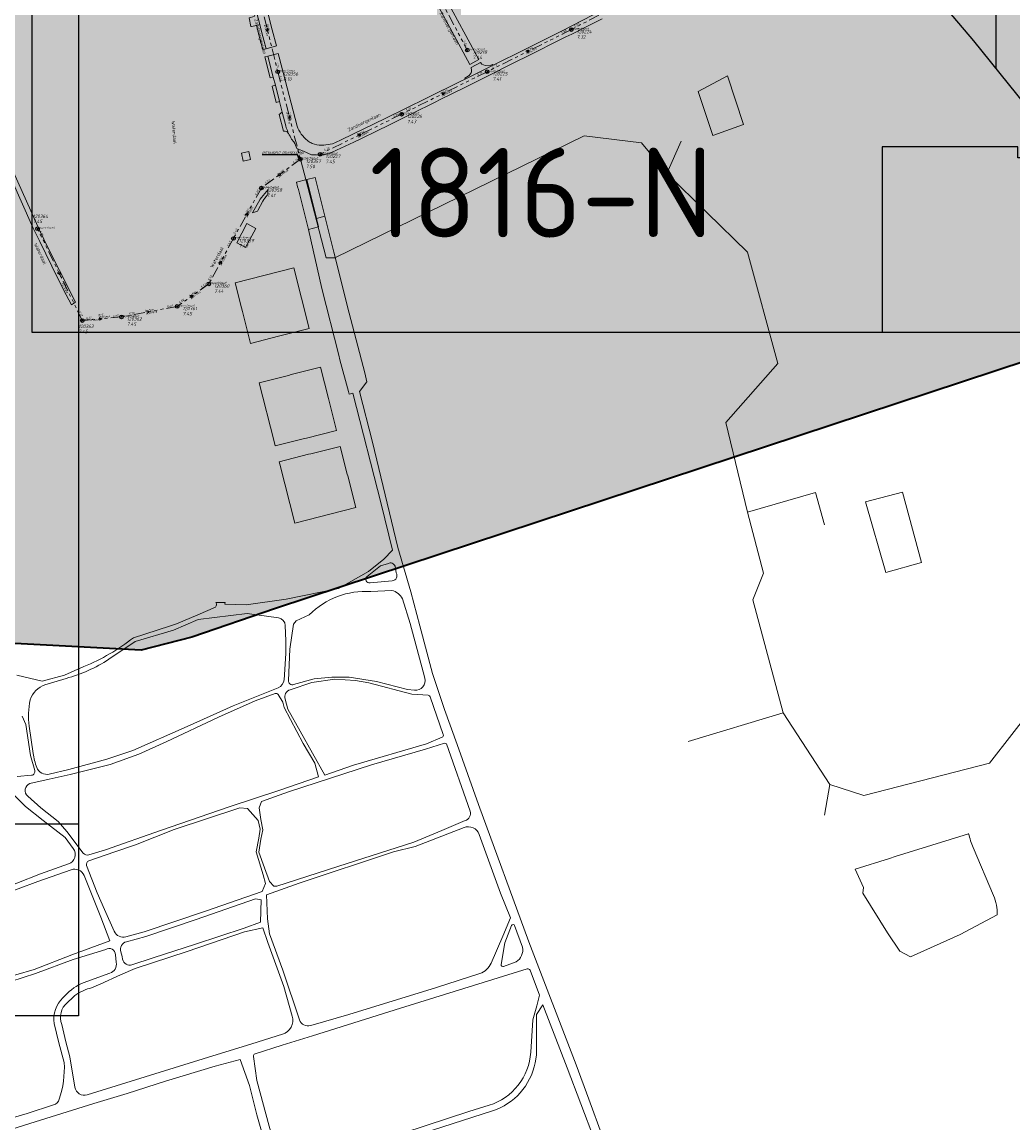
# Model space of a CAD drawing. Extents: x 148869 to 161638, y 453607 to 469810.
# Tile 69 of 256: x 154944 to 155497, y 460713 to 461327. Entities that reach past the tile are written whole.
import ezdxf
from ezdxf.enums import TextEntityAlignment as Align
from ezdxf.lldxf.tags import DXFTag

# ---------------------------------------------------------------- set-up
doc = ezdxf.new("R2010")
doc.units = 0
doc.header["$PDMODE"] = 32
doc.header["$PDSIZE"] = 2
doc.linetypes.add('RI-GWA', pattern=[18.45, 6, -1.8, 1.75, -1.8, 1.75, -1.8, 1.75, -1.8])
doc.layers.get('0').update_dxf_attribs({"linetype": 'CONTINUOUS'})
doc.layers.get('DEFPOINTS').update_dxf_attribs({"linetype": 'CONTINUOUS'})
for name, color, linetype in [('2021', 41, 'CONTINUOUS'), ('2021 hatch', 41, 'CONTINUOUS'), ('2024', 160, 'CONTINUOUS'), ('2024 hatch', 160, 'CONTINUOUS'), ('B-OI-AANPIJLING', 1, 'CONTINUOUS')]:
    doc.layers.add(name, color=color, linetype=linetype)
for name, color, linetype, lineweight in [('B-OI-RI-BIJZONDERDERHEDEN-T18', 134, 'CONTINUOUS', 18), ('B-OI-RI-DRUKLEIDING-G-niet meenemen', 190, 'RI-PERS', 18), ('B-OI-RI-GWA-MATERIAAL-T18', 10, 'CONTINUOUS', 18), ('B-OI-RI-GWA-PUTDEKSELHOOGTE-T25', 10, 'CONTINUOUS', 25), ('B-OI-RI-GWA_BOB-T18', 10, 'CONTINUOUS', 18), ('B-OI-RI-GWA_DIAMETER-T18', 10, 'CONTINUOUS', 18), ('B-OI-RI-GWA_PUTNUMMER-T18', 10, 'CONTINUOUS', 18), ('B-OI-RI-GWA_RIOOLPUT-S', 10, 'CONTINUOUS', 25), ('B-OI-RI-GWA_TRANSPORTLEIDING-G', 10, 'RI-GWA', 18), ('B-OI-RI-STROOMRICHTING-S', 252, 'CONTINUOUS', 25), ('B-OI-RI-VACUUMLEIDING-G-niet meenemen', 190, 'RI-VACUUM', 18), ('B-RO-OG-TOPOGRAFIE-T18', 2, 'CONTINUOUS', 18), ('B-RO-VH-VERHARDING_ASFALT-GV', 251, 'CONTINUOUS', 18), ('B-RO-VH-VERHARDING_FUNDERING_ZAND-GV', 251, 'CONTINUOUS', 18), ('B-RO-VH-VERHARDING_GRASBETONSTEEN-GV', 251, 'CONTINUOUS', 18), ('B-RO-VH-VERHARDING_HALFVERHARDING-GV', 251, 'CONTINUOUS', 18), ('B-RO-VH-VERHARDING_STRAATBAKSTEEN-GV', 251, 'CONTINUOUS', 18), ('N-OI-KG-BEHEERGRENS-G-2021', 221, 'XX-WERKGRENS', 35), ('X-XX-AL-TEKENBLAD-KADER-G-OZ', 1, 'CONTINUOUS', 25), ('X-XX-AL-TEKENBLAD-T25', 2, 'CONTINUOUS', 25)]:
    doc.layers.add(name, color=color, linetype=linetype, lineweight=lineweight)
doc.styles.add('NLCS-ISO-M1000-T35', font='NLCS-ISO.ttf', dxfattribs={"height": 3.5})
doc.styles.add('NLCS-ISO-M200-T18', font='NLCS-ISO.ttf', dxfattribs={"height": 0.36})
doc.styles.add('NLCS-ISO-M500-T18_CURSIEF', font='NLCS-ISO.ttf', dxfattribs={"oblique": 15, "height": 0.9})
doc.styles.add('NLCS-ISO-M750-T25_CURSIEF', font='NLCS-ISO.ttf', dxfattribs={"oblique": 15, "height": 1.875})
tags = doc.linetypes.add('RI-PERS', pattern='A,7,-2,["P",Standard,S=1.8,R=0,X=-0.5,Y=-0.9],-2,7,-2,[102,NLCS.SHX,S=1,R=180,X=0,Y=0],-2', length=22).pattern_tags.tags
tags[6] = DXFTag(74, 10)
tags = doc.linetypes.add('RI-VACUUM', pattern='A,7,-2,["V",Standard,S=1.8,R=0,X=-0.5,Y=-0.9],-2,7,-2,[102,NLCS.SHX,S=1,R=180,X=0,Y=0],-2', length=22).pattern_tags.tags
tags[6] = DXFTag(74, 10)
doc.linetypes.add('XX-WERKGRENS', pattern='A,0,[137,NLCS.SHX,S=0.1,R=0,X=-1.1,Y=-1.35],-6', length=6)

# ---------------------------------------------------------------- blocks, each defined once
blk = doc.blocks.new('ACMAP_ANN_TEMPLATE_gwa-diam')
at = {"color": 0, "linetype": 'ByBlock', "style": 'NLCS-ISO-M500-T18_CURSIEF', "oblique": 15}
blk.add_attdef('gwa-diam', (-2.2, -1.3), '', height=1.2, dxfattribs=at)
blk = doc.blocks.new('ACMAP_ANN_TEMPLATE_gwa-materiaal')
at = {"color": 0, "linetype": 'ByBlock', "style": 'NLCS-ISO-M500-T18_CURSIEF', "oblique": 15}
blk.add_attdef('gwa-mat', (-2.2, 0.2), '', height=1.2, dxfattribs=at)
blk = doc.blocks.new('ACMAP_ANN_TEMPLATE_gwa-nap-l')
at = {"color": 0, "linetype": 'ByBlock', "style": 'NLCS-ISO-M500-T18_CURSIEF', "oblique": 15}
blk.add_attdef('gwa-nap-l', (2.3, 0.2), '', height=1.2, dxfattribs=at)
blk = doc.blocks.new('ACMAP_ANN_TEMPLATE_gwa-nap-r')
at = {"color": 0, "linetype": 'ByBlock', "style": 'NLCS-ISO-M500-T18_CURSIEF', "oblique": 15}
blk.add_attdef('gwa-nap-r', (-5.6, 0.2), '', height=1.2, dxfattribs=at)
blk = doc.blocks.new('ACMAP_ANN_TEMPLATE_gwa-puth')
at = {"color": 0, "linetype": 'ByBlock', "style": 'NLCS-ISO-M750-T25_CURSIEF', "oblique": 15}
blk.add_attdef('gwa-puth', (3, -5), '', height=1.88, dxfattribs=at)
blk = doc.blocks.new('ACMAP_ANN_TEMPLATE_gwa-putnr')
at = {"color": 0, "linetype": 'ByBlock', "style": 'NLCS-ISO-M750-T25_CURSIEF', "oblique": 15}
blk.add_attdef('gwa-putnr', (3, -2.1), '', height=1.88, dxfattribs=at)
blk = doc.blocks.new('ACMAP_ANN_TEMPLATE_type knoop')
at = {"layer": 'DEFPOINTS', "style": 'NLCS-ISO-M500-T18_CURSIEF', "oblique": 15}
blk.add_attdef('type_knoop', (0, 0), '', height=1.2, dxfattribs=at)

msp = doc.modelspace()

# ---------------------------------------------------------------- hatches: boundary and pattern name
at = {"layer": '2021 hatch', "transparency": 33554636}
h = msp.add_hatch(color=256, dxfattribs=at)
h.dxf.hatch_style = 1
h.paths.add_polyline_path([(153826.57, 462066.25), (153947.46, 462191.01), (154055.28, 462277.11), (154084.55, 462323.51), (154239.31, 462326.82), (154306.49, 462353.82), (154388.2, 462469.94), (154437.2, 462500.14), (154551.66, 462589.48), (154652.94, 462620.29), (154689.97, 462631.74), (154910.27, 462447.69), (154936.89, 462395.54), (154956.69, 462367.04), (154981.01, 462341.27), (155014.96, 462312.37), (155089.08, 462252), (155130.97, 462169.29), (155163.94, 462056.17), (155148.2, 461966.87), (155196.02, 461912.58), (155217.82, 461862.57), (155303.92, 461822.34), (155485.37, 461548.33), (155521.4, 461502.48), (155581.82, 461452.82), (155601.14, 461355.07), (155613.01, 461296.61), (155560.2, 461155.81), (155085.91, 460999.21), (155039.1, 460983.21), (155010.86, 460976.06), (154725.47, 460991.08), (154655.4, 460953.15), (154605.07, 460869.27), (154486.06, 460830.39), (154402.82, 460843.98), (154171.11, 460596.17), (154145.15, 460533.59), (154069.54, 460287.95), (153971.58, 460462.91), (153513.93, 460549.99), (153569.41, 460682.03), (152881.49, 461034.8), (152904.11, 461239.2), (152951.54, 461324.49), (152972.83, 461377.93), (153021.69, 461437.41), (153109.43, 461452.97), (153391.54, 461591.62), (153665.34, 461928.76), (153805.21, 461951.08)])
at = {"layer": '2024 hatch'}
h = msp.add_hatch(dxfattribs=at)
h.set_pattern_fill('ANSI31', color=256, scale=29.988, angle=45)
h.set_pattern_definition([(90, (0, 0), (-29.988, 0), [])])
h.paths.add_polyline_path([(154831.69, 462220.79), (155444.64, 461906.6), (155731.7, 461985.63), (155857.3, 461818.44), (156014.78, 461601.83), (156060.4, 461536.42), (156081.9, 461465.46), (156157.24, 461082.37), (155797.14, 460855.73), (155567.09, 461168.91), (155534.07, 461230.34), (155509.32, 461273.71), (155475.23, 461315.96), (155413.29, 461389.05)])

# ---------------------------------------------------------------- linework, layer by layer
at = {"layer": '2021', "flags": 128}
msp.add_lwpolyline([(155601.14, 461355.07), (155613.01, 461296.61), (155560.2, 461155.81), (155085.91, 460999.21), (155039.1, 460983.21), (155010.86, 460976.06), (154725.47, 460991.08), (154655.4, 460953.15), (154605.07, 460869.27), (154486.06, 460830.39), (154402.82, 460843.98), (154171.11, 460596.17), (154145.15, 460533.59), (154069.54, 460287.95), (153971.58, 460462.91), (153513.93, 460549.99), (153569.41, 460682.03), (152881.49, 461034.8), (152904.11, 461239.2), (152951.54, 461324.49), (152972.83, 461377.93)], dxfattribs=at)
at = {"layer": '2024', "flags": 128}
msp.add_lwpolyline([(154831.69, 462220.79), (155444.64, 461906.6), (155731.7, 461985.63), (155857.3, 461818.44), (156014.78, 461601.83), (156060.4, 461536.42), (156081.9, 461465.46), (156157.24, 461082.37), (155797.14, 460855.73), (155567.09, 461168.91), (155534.07, 461230.34), (155509.32, 461273.71), (155475.23, 461315.96), (155413.29, 461389.05)], close=True, dxfattribs=at)
at = {"layer": 'B-OI-AANPIJLING', "flags": 128}
msp.add_lwpolyline([(155099.72, 461249.94), (155098.36, 461251.28), (155098.99, 461251.71), (155099.72, 461249.94), (155098.89, 461251.64), (155098.78, 461251.57), (155099.72, 461249.94), (155098.57, 461251.43), (155098.46, 461251.35), (155099.72, 461249.94), (155098.04, 461252.45), (155078.35, 461252.45)], dxfattribs=at)
at = {"layer": 'B-OI-RI-DRUKLEIDING-G-niet meenemen'}
for p, q in [((155119, 461195), (155258, 461263)), ((155258, 461263), (155290, 461259)), ((155290, 461259), (155304, 461242)), ((155304, 461242), (155312, 461260)), ((155099.72, 461249.94), (155105, 461230)), ((155304, 461242), (155349, 461198)), ((155105, 461230), (155114, 461195)), ((155114, 461195), (155119, 461195)), ((155349, 461198), (155366, 461136)), ((155366, 461136), (155337, 461103)), ((155337, 461103), (155349, 461053)), ((155349, 461053), (155387, 461064)), ((155387, 461064), (155392, 461046)), ((155349, 461053), (155358, 461019)), ((155358, 461019), (155352, 461004)), ((155352, 461004), (155369, 460941)), ((155484, 460913), (155509, 460945)), ((155369, 460941), (155316, 460925)), ((155369, 460941), (155395, 460901)), ((155414, 460895), (155484, 460913)), ((155395, 460901), (155392, 460884)), ((155395, 460901), (155414, 460895))]:
    msp.add_line(p, q, dxfattribs=at)
at = {"layer": 'B-OI-RI-GWA_RIOOLPUT-S'}
for p in [(155250.81, 461322.28), (155192.8, 461310.84), (155087.09, 461298.72), (155203.89, 461298.78), (155156.16, 461275.03), (155099.72, 461249.94), (155110.69, 461252.72), (155077.95, 461233.88), (154953.17, 461211.13), (155062.38, 461205.72), (155048.67, 461180.38), (155031.02, 461167.81), (154978.09, 461159.91), (154999.92, 461161.97)]:
    msp.add_point(p, dxfattribs=at)
at = {"layer": 'B-OI-RI-GWA_TRANSPORTLEIDING-G'}
for p, q in [((155165.17, 461362.88), (155192.8, 461310.84)), ((155075.17, 461347.28), (155087.09, 461298.72)), ((155298.8, 461347.38), (155250.81, 461322.28)), ((155250.81, 461322.28), (155203.89, 461298.78)), ((155087.09, 461298.72), (155099.72, 461249.94)), ((155203.89, 461298.78), (155156.16, 461275.03)), ((155156.16, 461275.03), (155110.69, 461252.72)), ((155099.72, 461249.94), (155077.95, 461233.88)), ((155077.95, 461233.88), (155062.38, 461205.72)), ((154978.09, 461159.91), (154953.17, 461211.13)), ((155062.38, 461205.72), (155048.67, 461180.38)), ((155048.67, 461180.38), (155031.02, 461167.81)), ((155031.02, 461167.81), (154999.92, 461161.97)), ((154999.92, 461161.97), (154978.09, 461159.91))]:
    msp.add_line(p, q, dxfattribs=at)
at = {"layer": 'B-OI-RI-STROOMRICHTING-S'}
for points in [[(155082.17, 461321.77), (155081.12, 461323), (155080.77, 461321.43)], [(155225.73, 461310.53), (155227.35, 461310.53), (155226.38, 461309.24)], [(155178.42, 461286.91), (155180.02, 461286.91), (155179.05, 461285.62)], [(155094.45, 461273.12), (155093.39, 461274.33), (155093.07, 461272.76)], [(155131.82, 461263.89), (155133.42, 461263.88), (155132.45, 461262.59)], [(155087.24, 461241.63), (155088.83, 461241.91), (155088.1, 461240.48)], [(155068.83, 461218.89), (155070.17, 461219.8), (155070.1, 461218.19)], [(155054.2, 461192.13), (155055.52, 461193.05), (155055.46, 461191.44)], [(154965.64, 461187.13), (154965.62, 461185.52), (154964.35, 461186.5)], [(155038.24, 461173.85), (155039.85, 461174.09), (155039.08, 461172.67)], [(155013.92, 461165.33), (155015.46, 461164.89), (155014.18, 461163.92)], [(154987.49, 461161.52), (154989.01, 461160.94), (154987.64, 461160.09)]]:
    msp.add_lwpolyline(points, dxfattribs=at)
at = {"layer": 'B-OI-RI-VACUUMLEIDING-G-niet meenemen'}
for p, q in [((155119, 461195), (155258, 461263)), ((155258, 461263), (155290, 461259)), ((155290, 461259), (155304, 461242)), ((155304, 461242), (155312, 461260)), ((155099.72, 461249.94), (155105, 461230)), ((155304, 461242), (155349, 461198)), ((155105, 461230), (155114, 461195)), ((155114, 461195), (155119, 461195)), ((155349, 461198), (155366, 461136))]:
    msp.add_line(p, q, dxfattribs=at)
at = {"layer": 'B-RO-VH-VERHARDING_ASFALT-GV', "flags": 128}
for points in [[(155329.64, 461263.21), (155346.87, 461269.24), (155337.99, 461296.43), (155321.62, 461287.81)], [(155071.97, 461249.75), (155071.36, 461252.47), (155070.98, 461254.27), (155066.8, 461253.3), (155067.85, 461248.83)], [(155098.18, 461234.57), (155098.58, 461233), (155102.67, 461216.74), (155104.18, 461210.77), (155109.84, 461212.3), (155108.78, 461216.9), (155103.23, 461238.59), (155097.53, 461237.13)], [(155414.78, 461058.75), (155426.2, 461019.39), (155446.05, 461024.93), (155435.48, 461064.13)]]:
    msp.add_lwpolyline(points, close=True, dxfattribs=at)
for points in [[(154973.98, 461170.75), (154971.24, 461176.09), (154959.26, 461199.92), (154954.15, 461210.33), (154934.96, 461253.42), (154925.71, 461274.04), (154923.2, 461273.46), (154923.39, 461273.04), (154932.54, 461252.59), (154950.46, 461211.78), (154954.39, 461204.05), (154961.13, 461190.19), (154967.58, 461177.11), (154971.99, 461168.73), (154974.33, 461170.14)], [(155472.34, 460873.63), (155472.24, 460873.6), (155431.35, 460860.86), (155428.33, 460859.79), (155409.09, 460853.78), (155413.79, 460843.53), (155413.46, 460840.47), (155427.08, 460818.28), (155433.96, 460808.12), (155439.91, 460804.86), (155467.74, 460817.29), (155488.28, 460828.26)], [(155486.3, 460839.09), (155474.97, 460865.83)]]:
    msp.add_lwpolyline(points, dxfattribs=at)
at = {"layer": 'B-RO-VH-VERHARDING_ASFALT-GV'}
for points in [[(154974.33, 461170.14, -0.011359), (154973.98, 461170.75)], [(155474.97, 460865.83, -0.047451), (155472.34, 460873.63)], [(155488.28, 460828.26, 0.108392), (155486.3, 460839.09)]]:
    msp.add_lwpolyline(points, format="xyb", dxfattribs=at)
at = {"layer": 'B-RO-VH-VERHARDING_FUNDERING_ZAND-GV', "flags": 128}
for points in [[(155268.23, 460704.71), (155260.62, 460725.42), (155253.52, 460744.72), (155227.09, 460813.34), (155199.01, 460889.96), (155187.14, 460923.37), (155180.11, 460942.82), (155177.85, 460949.67), (155173.48, 460962.93), (155166.33, 460989.67), (155161.39, 461008.54), (155154.02, 461033.36), (155139.92, 461092.04), (155132.6, 461120.38), (155136.77, 461125.76), (155135.74, 461130.84), (155126.9, 461164.12), (155118.39, 461198), (155113.33, 461218.12), (155108.78, 461216.9), (155109.84, 461212.3), (155104.18, 461210.77), (155111.75, 461177.77), (155121.21, 461140.59), (155121.8, 461138.06), (155126.53, 461120.24), (155126.87, 461118.87), (155129.02, 461119.42), (155144.77, 461057.59), (155151.04, 461031.78), (155146.34, 461026.74), (155137.68, 461019.99), (155121.06, 461010.4), (155091.81, 461004.53), (155069.47, 461001.39), (155057.6, 461001.58), (155057.77, 461002.58), (155057.77, 461002.58), (155052.56, 461002.61)], [(155136.95, 461017.11), (155144.4, 461023.05), (155148.77, 461024.39)], [(155152.49, 461022.9), (155153.13, 461019.1)], [(155150.96, 461014.75), (155138.66, 461013.62)], [(155138.91, 461008.67), (155150.65, 461009.36)], [(155156.6, 461004.69), (155160.96, 460990.92), (155168.2, 460963.85), (155169.13, 460960.4)], [(155052.34, 460999.94), (155042.51, 460995.76), (155030.67, 460990.66), (155026.78, 460989.42), (155006.56, 460982.9)], [(154992.92, 460970.98), (155007.66, 460980.76), (155028.97, 460987.13), (155042.74, 460993.19), (155069.95, 460996.41), (155087.55, 460993.99)], [(155093, 460959.13), (155093.86, 460976.5), (155095.92, 460990.49), (155097.29, 460992.43), (155104.68, 460995.79)], [(155091.3, 460989.83), (155091.57, 460981.21), (155091.66, 460974.17), (155090.62, 460959.53)], [(154978.99, 460966.82), (154968.2, 460962.03), (154955.76, 460958.79), (154941.54, 460962.14)], [(155163.42, 460953.7), (155159.38, 460954.13), (155142.21, 460958.58), (155126.84, 460960.87), (155117.2, 460961.03), (155107.42, 460959.96), (155095.96, 460956.77)], [(154957.25, 460956.72), (154969.06, 460960.28)], [(155087.29, 460954.96), (155062.21, 460944.89), (155036.59, 460933.38), (155006.26, 460920.08), (154991.69, 460915.19), (154970.67, 460909.33), (154959.66, 460906.85)], [(155093.99, 460953.96), (155106.18, 460957.89), (155118.84, 460959.85), (155130.36, 460959.03), (155137.93, 460957.82), (155161.86, 460951.45), (155171.04, 460950.83)], [(154948.92, 460901.61), (154959.58, 460904.07), (154971.28, 460906.66), (154993.62, 460912.19), (155009.57, 460917.99), (155024.84, 460924.88), (155053.96, 460938.68), (155074.51, 460947.8), (155085.73, 460951.78)], [(155087.31, 460951.23), (155089.94, 460947.04), (155090.73, 460944.09), (155101.2, 460923.89), (155107.78, 460913.03), (155109.75, 460905.28), (155087.62, 460897.62), (155060.05, 460888.63), (155021.74, 460875.43), (154991.05, 460864.6), (154981.71, 460861.8)], [(155178.71, 460927.43), (155170, 460923.83), (155129.32, 460911.82), (155113.26, 460906.22), (155092.69, 460943.07), (155091.14, 460948.68)], [(155172.11, 460950.01), (155179.4, 460928.96)], [(154944.48, 460939.11), (154946.64, 460934.62), (154949.22, 460917.2), (154951.59, 460908.8)], [(154950.64, 460918.4), (154948.47, 460933.52)], [(155191.63, 460880.87), (155178.65, 460875.32), (155163, 460868.81), (155120.56, 460855.3), (155086.57, 460844.36), (155084.94, 460844.26), (155082.47, 460846.85), (155079.73, 460854.58), (155076.54, 460863.33), (155077.61, 460870.53), (155078.81, 460875.71), (155077.68, 460881.54), (155076.67, 460888.04), (155077.94, 460891.65), (155093.08, 460896.9), (155139.35, 460911.98), (155169.46, 460920.82), (155180.07, 460924.04), (155181.22, 460923.78), (155194.48, 460886.14)], [(154949.83, 460906.23), (154941.84, 460905.44)], [(154937.42, 460897.78), (154946.49, 460888.72), (154956.19, 460881.04), (154968.47, 460871.42), (154973.09, 460865.3)], [(154978.62, 460862.82), (154969.55, 460874.82), (154964.57, 460880.33), (154955.03, 460888.07), (154947.66, 460894.46)], [(154981.68, 460858.43), (154996.28, 460863.4), (155007.74, 460867.46), (155029.33, 460876.01), (155065.92, 460888.01), (155070.23, 460887.65), (155076.22, 460880.87), (155077.32, 460876.05), (155076.51, 460871.04), (155074.98, 460863.5), (155079, 460850.66), (155080.29, 460845.81), (155078.48, 460841.35), (155046.88, 460830.3), (155012.65, 460818.84), (155002.43, 460816.05)], [(155099.15, 460769.82), (155090.01, 460797.49), (155082.46, 460817.72), (155081.29, 460826.18), (155080.81, 460839.44), (155099.07, 460845.96), (155151.73, 460863.5), (155163.71, 460866.48), (155191.02, 460877.04)], [(155199.38, 460873.23), (155211.24, 460840.4), (155216.94, 460826.68), (155212.68, 460816.42), (155206.08, 460801.34)], [(154970.49, 460856.75), (154954.7, 460851.29), (154941.63, 460845.93), (154877.99, 460821.24), (154853.38, 460810.71), (154843.42, 460806.57), (154826, 460798.24), (154814.3, 460792.58), (154806.06, 460788.19)], [(154813.09, 460789.34), (154825.28, 460794.95), (154844.17, 460804.05), (154869.94, 460814.7), (154932.77, 460839.13), (154942.35, 460842.78), (154953.28, 460846.84), (154971.83, 460853.49)], [(154995.93, 460819.14), (154990.55, 460831.27), (154986.46, 460840.64), (154980.51, 460855.91)], [(154979.05, 460850.3), (154983.69, 460839.08), (154988.51, 460826.99), (154993.39, 460813.88), (154972.18, 460806.1), (154951.21, 460797.9), (154930.54, 460791.83), (154904.81, 460782.76), (154878.99, 460772.46), (154857.08, 460763.49), (154844.13, 460758.43), (154837.01, 460756.54)], [(155002.7, 460813.34), (155013.62, 460816.29), (155041.62, 460825.64), (155074.73, 460837.28), (155077.92, 460836.65), (155077.48, 460824.25), (155068.41, 460820.86), (155041.14, 460811.92), (155017.55, 460804.41), (155005.81, 460800.42)], [(154982.28, 460787.3), (154988.12, 460789.6), (154999.31, 460794.85), (155007.49, 460798.47), (155036.65, 460807.89), (155068.55, 460818.91), (155078.7, 460821), (155081.47, 460812.85), (155090.5, 460788.27), (155095.21, 460771.84)], [(155211.7, 460800.6), (155213.77, 460812.62), (155217.52, 460822.4)], [(155219.2, 460822.38), (155223.63, 460810.21)], [(154838, 460753.28), (154844.92, 460756.64), (154858.38, 460761.22), (154879.87, 460769.98), (154905.41, 460779.3), (154931.26, 460788.84), (154951.95, 460795.57), (154972.94, 460803.39), (154991.14, 460808.97)], [(155000.59, 460803.55), (155000.36, 460805.01), (154999.55, 460807.66)], [(154996.65, 460806.07), (154997, 460801.84)], [(155220.02, 460802.11), (155213.04, 460799.49)], [(154993.38, 460795.72), (154980.62, 460791.21)], [(155074.46, 460750.69), (155089.64, 460755.63), (155106.54, 460760.82), (155155.61, 460776.17), (155226.27, 460798.13)], [(155199.79, 460795.64), (155175.61, 460787.79), (155126.65, 460772.73), (155105.46, 460766.51)], [(155227.8, 460797.38), (155233.01, 460783.5), (155231.51, 460777.56), (155229.25, 460769.71), (155228.16, 460751.7)], [(154969.63, 460784.4), (154967.26, 460782.1)], [(154969.61, 460779.31), (154972.97, 460782.36)], [(155230.56, 460745.77), (155231.36, 460749.96), (155231.47, 460772.75), (155234.91, 460778.08), (155248.48, 460742.98), (155263.66, 460702.79), (155282.83, 460653.14)], [(154962.38, 460767.62), (154965.03, 460756.93), (154968.07, 460746.01)], [(154973.96, 460732.12), (154971.12, 460749.13), (154968.92, 460757.41), (154966.62, 460767.18)], [(155089.7, 460761.67), (155072.55, 460756.39), (155045.56, 460747.94), (154980.83, 460727.89)], [(154919.3, 460639.26), (154913.36, 460652.61), (154908.37, 460663.72), (154903.65, 460673.78), (154900.9, 460681.87), (154900.9, 460685.45), (154903.13, 460685.67), (154908.82, 460695.62), (154910.42, 460699.19), (154913.59, 460700.9), (154922, 460703.55), (154951.77, 460712.78), (154984.57, 460723.1), (155003.17, 460728.71), (155024.56, 460735.52), (155052.24, 460743.88), (155066.09, 460747.64), (155071.31, 460733.02), (155075.36, 460716.69), (155080.9, 460697.7), (155083.73, 460688.33)], [(155088.54, 460688.24), (155082.39, 460710.44), (155075.36, 460735.88), (155073.56, 460749.32)], [(154962.12, 460722.24), (154947.32, 460717.43), (154931.3, 460712.79), (154916.48, 460707.62), (154876.42, 460695.51)], [(155204.92, 460722.07), (155193.62, 460718.57), (155145.57, 460702.82), (155092.36, 460686.72)], [(155093.83, 460682.41), (155132.36, 460694.84), (155173.43, 460708.09), (155206.77, 460718.88)]]:
    msp.add_lwpolyline(points, dxfattribs=at)
at = {"layer": 'B-RO-VH-VERHARDING_FUNDERING_ZAND-GV'}
for points in [[(155148.77, 461024.39, -0.462943), (155152.49, 461022.9)], [(155138.66, 461013.62, -0.829633), (155136.95, 461017.11)], [(155153.13, 461019.1, -0.568772), (155150.96, 461014.75)], [(155104.68, 460995.79, -0.216193), (155138.91, 461008.67)], [(155150.65, 461009.36, -0.225409), (155156.6, 461004.69)], [(155052.86, 461001.82, -0.225329), (155052.34, 460999.94)], [(155052.56, 461002.61, -0.093529), (155052.86, 461001.82)], [(155087.55, 460993.99, -0.36596), (155091.3, 460989.83)], [(155006.56, 460982.9, -0.067306), (154978.99, 460966.82)], [(154969.06, 460960.28, 0.084152), (154992.92, 460970.98)], [(154949.1, 460948.3, -0.226345), (154957.25, 460956.72)], [(155090.62, 460959.53, -0.286853), (155087.29, 460954.96)], [(155095.96, 460956.77, -0.512258), (155093, 460959.13)], [(155169.13, 460960.4, -0.526998), (155163.42, 460953.7)], [(155085.73, 460951.78, -0.352132), (155087.31, 460951.23)], [(155091.14, 460948.68, -0.40216), (155093.99, 460953.96)], [(155171.04, 460950.83, -0.301958), (155172.11, 460950.01)], [(154948.47, 460933.52, -0.092892), (154949.1, 460948.3)], [(155179.4, 460928.96, -0.39802), (155178.71, 460927.43)], [(154952.71, 460910.55, -0.057426), (154950.64, 460918.4)], [(154951.59, 460908.8, -0.466797), (154949.83, 460906.23)], [(154959.66, 460906.85, -0.371113), (154952.71, 460910.55)], [(154947.66, 460894.46, -0.564561), (154948.92, 460901.61)], [(155194.48, 460886.14, -0.389146), (155191.63, 460880.87)], [(155191.02, 460877.04, -0.420848), (155199.38, 460873.23)], [(154973.09, 460865.3, -0.509312), (154970.49, 460856.75)], [(154981.71, 460861.8, -0.313601), (154978.62, 460862.82)], [(154980.51, 460855.91, -0.427211), (154981.68, 460858.43)], [(154971.83, 460853.49, -0.400609), (154979.05, 460850.3)], [(155217.52, 460822.4, -0.693684), (155219.2, 460822.38)], [(155002.43, 460816.05, -0.370555), (154995.93, 460819.14)], [(154991.14, 460808.97, -0.602399), (154996.65, 460806.07)], [(154999.55, 460807.66, -0.423068), (155002.7, 460813.34)], [(155223.63, 460810.21, -0.305441), (155220.02, 460802.11)], [(154997, 460801.84, -0.387452), (154993.38, 460795.72)], [(155005.81, 460800.42, -0.464205), (155000.59, 460803.55)], [(155206.08, 460801.34, -0.214474), (155199.79, 460795.64)], [(155213.04, 460799.49, -0.580853), (155211.7, 460800.6)], [(155226.27, 460798.13, -0.397435), (155227.8, 460797.38)], [(154980.62, 460791.21, 0.108772), (154969.63, 460784.4)], [(154972.97, 460782.36, -0.125924), (154982.28, 460787.3)], [(154967.26, 460782.1, 0.241751), (154962.38, 460767.62)], [(154966.62, 460767.18, -0.304618), (154969.61, 460779.31)], [(155095.21, 460771.84, -0.408752), (155089.7, 460761.67)], [(155105.46, 460766.51, -0.404561), (155099.15, 460769.82)], [(155073.56, 460749.32, -0.495108), (155074.46, 460750.69)], [(155228.16, 460751.7, -0.311858), (155204.92, 460722.07)], [(154968.07, 460746.01, -0.089423), (154965.26, 460725.38)], [(155206.77, 460718.88, 0.273241), (155230.56, 460745.77)], [(154980.83, 460727.89, -0.454577), (154973.96, 460732.12)], [(154965.26, 460725.38, -0.240446), (154962.12, 460722.24)]]:
    msp.add_lwpolyline(points, format="xyb", dxfattribs=at)
at = {"layer": 'B-RO-VH-VERHARDING_GRASBETONSTEEN-GV', "flags": 128}
for points in [[(155078.77, 461311.14), (155080.57, 461311.6), (155079.36, 461316.34), (155078.29, 461320.49), (155077.14, 461325.02), (155075.26, 461324.53), (155077.55, 461315.88)], [(155082.83, 461295.3), (155084.61, 461295.75), (155081.63, 461307.45), (155079.83, 461306.99)], [(155086.28, 461281.66), (155088.1, 461282.12), (155085.77, 461291.23), (155083.95, 461290.77)], [(155108.78, 461216.9), (155113.33, 461218.12), (155107.87, 461239.78), (155103.23, 461238.59)], [(155069.83, 461214.15), (155064.21, 461203.21), (155069.2, 461200.65), (155074.92, 461211.22)]]:
    msp.add_lwpolyline(points, close=True, dxfattribs=at)
for points in [[(155089.6, 461276.25), (155087.89, 461274.89), (155090.23, 461265.51), (155091.29, 461265.58), (155092.31, 461265.19), (155093.16, 461264.27)], [(155091.85, 461267.52), (155091.55, 461268.48), (155089.6, 461276.25)], [(155081.83, 461233.02), (155080.88, 461232.02), (155078.07, 461228.66), (155077.24, 461227.68), (155072.98, 461219.94)], [(155081.53, 461230.54), (155081.63, 461232.55)], [(155075.97, 461221.3), (155078.86, 461226.58)], [(155073.45, 461220.3), (155075.4, 461220.82)]]:
    msp.add_lwpolyline(points, dxfattribs=at)
at = {"layer": 'B-RO-VH-VERHARDING_GRASBETONSTEEN-GV'}
for points in [[(155093.16, 461264.27, -0.029302), (155091.85, 461267.52)], [(155081.63, 461232.55, -0.135723), (155081.83, 461233.02)], [(155078.86, 461226.58, -0.075511), (155081.25, 461229.83)], [(155081.25, 461229.83, 0.244178), (155081.53, 461230.54)], [(155072.98, 461219.94, -0.144793), (155073.45, 461220.3)], [(155075.4, 461220.82, 0.150303), (155075.97, 461221.3)]]:
    msp.add_lwpolyline(points, format="xyb", dxfattribs=at)
at = {"layer": 'B-RO-VH-VERHARDING_HALFVERHARDING-GV', "flags": 128}
for points in [[(155066.84, 461166.94), (155067.36, 461164.88), (155071.83, 461147.2), (155087.52, 461151.15), (155088.94, 461151.51), (155104.63, 461155.46), (155096.09, 461189.3), (155063.3, 461180.97)], [(155093.1, 461129.33), (155076.69, 461125.14), (155085.09, 461092.39), (155085.71, 461089.98), (155102.03, 461094.1), (155103.16, 461094.38), (155119.81, 461098.59), (155115.5, 461115.62), (155115.31, 461116.39), (155110.89, 461133.88), (155094.66, 461129.73)], [(155088.17, 461079.7), (155096.68, 461046.91), (155130.58, 461055.59), (155126.1, 461073.31), (155125.88, 461074.17), (155121.95, 461089.72), (155105.49, 461085.59), (155104.26, 461085.28), (155087.79, 461081.15)]]:
    msp.add_lwpolyline(points, close=True, dxfattribs=at)
at = {"layer": 'B-RO-VH-VERHARDING_STRAATBAKSTEEN-GV', "flags": 128}
for points in [[(155180.03, 461341.33), (155179.17, 461342.34), (155178.2, 461342.74), (155177.02, 461342.81), (155176.08, 461342.49), (155175.07, 461341.61), (155174.44, 461340.41), (155174.44, 461339.48), (155194.12, 461302.84), (155199.2, 461305.5), (155180.12, 461341.16)], [(155080.72, 461335.47), (155074.84, 461334.02), (155075.32, 461332.14), (155077.14, 461325.02), (155078.29, 461320.49), (155079.36, 461316.34), (155080.57, 461311.6), (155086.37, 461313.13), (155084.02, 461322.15), (155083.47, 461324.2)], [(155072.12, 461323.95), (155072.39, 461324), (155075.26, 461324.53), (155077.14, 461325.02), (155075.32, 461332.14), (155074.03, 461329.61), (155071.14, 461328.82)], [(155194.97, 461301.13), (155195.23, 461299.49), (155195.1, 461298.6), (155195.03, 461298.12), (155193.81, 461296.62), (155191.48, 461295.12), (155191.61, 461294.69), (155207.15, 461302.35), (155206.9, 461302.7), (155205.47, 461302.23), (155204.4, 461302.12), (155202.68, 461302.29), (155200.98, 461303), (155200.16, 461303.9)]]:
    msp.add_lwpolyline(points, close=True, dxfattribs=at)
for points in [[(155268, 461333.1), (155246.07, 461321.82), (155225.2, 461311.31), (155207.15, 461302.35), (155191.61, 461294.69), (155189.19, 461293.49), (155170.03, 461283.99), (155147.39, 461272.85), (155122.41, 461260.84), (155119.24, 461259.25), (155117.55, 461258.55)], [(155117.4, 461253.89), (155129.61, 461259.39), (155133.11, 461261.12), (155142.87, 461265.95), (155148.69, 461268.83), (155161.23, 461275.05), (155162.45, 461275.65), (155174.58, 461281.67), (155178.02, 461283.38), (155191.01, 461289.81), (155196.59, 461292.58), (155201.83, 461295.14), (155221.44, 461304.97), (155224.83, 461306.63), (155235.6, 461312.06), (155237.01, 461312.77), (155247.82, 461318.22), (155251.02, 461319.8), (155255.16, 461321.81), (155257.96, 461323.22), (155268, 461328.36)], [(155097.86, 461268.37), (155087.84, 461306.84), (155087.36, 461308.92), (155081.63, 461307.45), (155084.61, 461295.75), (155085.77, 461291.23), (155088.1, 461282.12), (155089.6, 461276.25), (155091.55, 461268.48), (155091.85, 461267.52)], [(155094.85, 461261.2), (155095.99, 461259.57)], [(155097.72, 461255.91), (155101.41, 461254.41), (155105.95, 461252.36)], [(155104.05, 461260.03), (155104, 461260.07), (155103.98, 461260.08), (155103.64, 461260.33)], [(155112.8, 461257.85), (155111.55, 461257.75)], [(155106.77, 461252.4), (155108.02, 461252.34), (155108.78, 461252.3)], [(155112.91, 461252.39), (155114.29, 461252.75)]]:
    msp.add_lwpolyline(points, dxfattribs=at)
at = {"layer": 'B-RO-VH-VERHARDING_STRAATBAKSTEEN-GV'}
for points in [[(155103.64, 461260.33, -0.126465), (155097.86, 461268.37)], [(155091.85, 461267.52, 0.029302), (155093.16, 461264.27)], [(155093.16, 461264.27, 0.029379), (155094.85, 461261.2)], [(155095.99, 461259.57, -0.104023), (155097.72, 461255.91)], [(155106.29, 461258.78, -0.054356), (155104.05, 461260.03)], [(155111.55, 461257.75, -0.111322), (155106.29, 461258.78)], [(155117.55, 461258.55, -0.032623), (155112.8, 461257.85)], [(155105.95, 461252.36, -0.070671), (155106.77, 461252.4)], [(155108.78, 461252.3, 0.039474), (155112.91, 461252.39)], [(155114.29, 461252.75, 0.032773), (155117.4, 461253.89)]]:
    msp.add_lwpolyline(points, format="xyb", dxfattribs=at)
at = {"layer": 'DEFPOINTS', "flags": 128}
for points in [[(154950.09, 461153.17), (154950.09, 461583.67), (155565.09, 461583.67), (155565.09, 461250.79), (155499.76, 461250.79), (155499.76, 461256.84), (155424.14, 461256.84), (155424.14, 461153.17)], [(154545.56, 460772.03), (154545.56, 461387.03), (154843.08, 461387.03), (154976.06, 461387.03), (154976.06, 460878.84), (154900.53, 460878.84), (154900.53, 460857.38), (154836.18, 460857.38), (154836.18, 460772.03)]]:
    msp.add_lwpolyline(points, close=True, dxfattribs=at)
at = {"layer": 'N-OI-KG-BEHEERGRENS-G-2021', "flags": 128}
msp.add_lwpolyline([(153826.57, 462066.25), (153947.46, 462191.01), (154055.28, 462277.11), (154084.55, 462323.51), (154239.31, 462326.82), (154306.49, 462353.82), (154388.2, 462469.94), (154437.2, 462500.14), (154551.66, 462589.48), (154652.94, 462620.29), (154689.97, 462631.74), (154910.27, 462447.69), (154936.89, 462395.54), (154956.69, 462367.04), (154981.01, 462341.27), (155014.96, 462312.37), (155089.08, 462252), (155130.97, 462169.29), (155163.94, 462056.17), (155148.2, 461966.87), (155196.02, 461912.58), (155217.82, 461862.57), (155303.92, 461822.34), (155485.37, 461548.33), (155521.4, 461502.48), (155581.82, 461452.82), (155601.14, 461355.07), (155613.01, 461296.61), (155560.2, 461155.81), (155085.91, 460999.21), (155039.1, 460983.21), (155010.86, 460976.06), (154725.47, 460991.08), (154655.4, 460953.15), (154605.07, 460869.27), (154486.06, 460830.39), (154402.82, 460843.98), (154171.11, 460596.17), (154145.15, 460533.59), (154069.54, 460287.95), (153971.58, 460462.91), (153513.93, 460549.99), (153569.41, 460682.03), (152881.49, 461034.8), (152904.11, 461239.2), (152951.54, 461324.49), (152972.83, 461377.93), (153021.69, 461437.41), (153109.43, 461452.97), (153391.54, 461591.62), (153665.34, 461928.76), (153805.21, 461951.08)], close=True, dxfattribs=at)
at = {"layer": 'X-XX-AL-TEKENBLAD-KADER-G-OZ'}
for points in [[(154950.09, 461583.67), (155565.09, 461583.67), (155565.09, 461153.17), (154950.09, 461153.17)], [(154545.56, 461387.03), (154976.06, 461387.03), (154976.06, 460772.03), (154545.56, 460772.03)]]:
    msp.add_lwpolyline(points, close=True, dxfattribs=at)

# ---------------------------------------------------------------- block references
at = {"layer": 'B-OI-RI-GWA-MATERIAAL-T18'}
for p, rotation, values in [((155081.13, 461323), 283.7916762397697, {'gwa-mat': 'beton'}), ((155227.35, 461310.53), 26.60411425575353, {'gwa-mat': 'beton'}), ((155180.02, 461286.91), 26.45450665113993, {'gwa-mat': 'beton'}), ((155093.4, 461274.33), 284.5161102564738, {'gwa-mat': 'beton'}), ((155133.42, 461263.88), 26.13502470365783, {'gwa-mat': 'beton'}), ((155088.83, 461241.91), 36.41665792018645, {'gwa-mat': 'beton'}), ((155070.17, 461219.8), 61.06127057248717, {'gwa-mat': 'beton'}), ((155055.52, 461193.05), 61.58475788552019, {'gwa-mat': 'beton'}), ((154968.6, 461179.46), 295.944251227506, {'gwa-mat': 'pvc'}), ((155039.85, 461174.09), 35.45775883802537, {'gwa-mat': 'beton'}), ((154989.24, 461162.65), 5.390784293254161, {'gwa-mat': 'pvc'}), ((155015.47, 461164.89), 10.63522719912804, {'gwa-mat': 'beton'})]:
    msp.add_blockref('ACMAP_ANN_TEMPLATE_gwa-materiaal', p, dxfattribs=dict(at, rotation=rotation)).add_auto_attribs(values)
at = {"layer": 'B-OI-RI-GWA-PUTDEKSELHOOGTE-T25'}
for p, values in [((155250.81, 461322.28), {'gwa-puth': '7.32'}), ((155192.8, 461310.84), {'gwa-puth': '7.44'}), ((155087.09, 461298.72), {'gwa-puth': '8.10'}), ((155203.89, 461298.78), {'gwa-puth': '7.41'}), ((155156.16, 461275.03), {'gwa-puth': '7.43'}), ((155110.69, 461252.72), {'gwa-puth': '7.45'}), ((155099.72, 461249.94), {'gwa-puth': '7.50'}), ((155077.95, 461233.88), {'gwa-puth': '7.41'}), ((154947.52, 461219.28), {'gwa-puth': '7.45'}), ((155062.38, 461205.72), {'gwa-puth': '7.43'}), ((155048.67, 461180.38), {'gwa-puth': '7.44'}), ((155031.02, 461167.81), {'gwa-puth': '7.45'}), ((154999.92, 461161.97), {'gwa-puth': '7.45'}), ((154972.95, 461157.87), {'gwa-puth': '7.45'})]:
    msp.add_blockref('ACMAP_ANN_TEMPLATE_gwa-puth', p, dxfattribs=at).add_auto_attribs(values)
at = {"layer": 'B-OI-RI-GWA_BOB-T18'}
for name, p, rotation, values in [('ACMAP_ANN_TEMPLATE_gwa-nap-r', (155257.55, 461325.96), 27.61072027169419, {'gwa-nap-r': '5.55'}), ('ACMAP_ANN_TEMPLATE_gwa-nap-l', (155243.4, 461318.68), 26.60411425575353, {'gwa-nap-l': '5.56'}), ('ACMAP_ANN_TEMPLATE_gwa-nap-r', (155192.8, 461310.84), 297.9655193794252, {'gwa-nap-r': '5.84'}), ('ACMAP_ANN_TEMPLATE_gwa-nap-r', (155087.09, 461298.72), 283.7916762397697, {'gwa-nap-r': '5.06'}), ('ACMAP_ANN_TEMPLATE_gwa-nap-l', (155196.5, 461295.33), 26.45450665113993, {'gwa-nap-l': '5.76'}), ('ACMAP_ANN_TEMPLATE_gwa-nap-r', (155211.88, 461302.79), 26.60411425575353, {'gwa-nap-r': '5.77'}), ('ACMAP_ANN_TEMPLATE_gwa-nap-l', (155087.09, 461298.72), 284.5161102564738, {'gwa-nap-l': '5.06'}), ('ACMAP_ANN_TEMPLATE_gwa-nap-l', (155149.77, 461271.96), 26.13502470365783, {'gwa-nap-l': '5.96'}), ('ACMAP_ANN_TEMPLATE_gwa-nap-r', (155163.79, 461278.86), 26.45450665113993, {'gwa-nap-r': '5.95'}), ('ACMAP_ANN_TEMPLATE_gwa-nap-r', (155118.26, 461256.66), 26.13502470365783, {'gwa-nap-r': '6.20'}), ('ACMAP_ANN_TEMPLATE_gwa-nap-l', (155094.25, 461245.88), 36.41665792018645, {'gwa-nap-l': '5.23'}), ('ACMAP_ANN_TEMPLATE_gwa-nap-r', (155099.72, 461249.94), 284.5161102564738, {'gwa-nap-r': '5.23'}), ('ACMAP_ANN_TEMPLATE_gwa-nap-r', (155084.85, 461238.99), 36.41665792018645, {'gwa-nap-r': '5.33'}), ('ACMAP_ANN_TEMPLATE_gwa-nap-l', (155074.23, 461227.38), 61.06127057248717, {'gwa-nap-l': '5.33'}), ('ACMAP_ANN_TEMPLATE_gwa-nap-r', (154956.44, 461204.72), 295.944251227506, {'gwa-nap-r': '6.30'}), ('ACMAP_ANN_TEMPLATE_gwa-nap-l', (155062.38, 461205.72), 61.58475788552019, {'gwa-nap-l': '5.43'}), ('ACMAP_ANN_TEMPLATE_gwa-nap-r', (155062.38, 461205.72), 61.06127057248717, {'gwa-nap-r': '5.43'}), ('ACMAP_ANN_TEMPLATE_gwa-nap-r', (155051.87, 461186.72), 61.58475788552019, {'gwa-nap-r': '5.53'}), ('ACMAP_ANN_TEMPLATE_gwa-nap-l', (155042.82, 461176.28), 35.45775883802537, {'gwa-nap-l': '5.53'}), ('ACMAP_ANN_TEMPLATE_gwa-nap-r', (155037.06, 461172.32), 35.45775883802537, {'gwa-nap-r': '5.60'}), ('ACMAP_ANN_TEMPLATE_gwa-nap-l', (154974.91, 461166.8), 295.944251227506, {'gwa-nap-l': '6.12'}), ('ACMAP_ANN_TEMPLATE_gwa-nap-r', (155009.65, 461163.76), 10.63522719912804, {'gwa-nap-r': '5.70'}), ('ACMAP_ANN_TEMPLATE_gwa-nap-l', (155023.17, 461166.43), 10.63522719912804, {'gwa-nap-l': '5.60'}), ('ACMAP_ANN_TEMPLATE_gwa-nap-r', (154985.78, 461161.02), 5.390784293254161, {'gwa-nap-r': '6.12'}), ('ACMAP_ANN_TEMPLATE_gwa-nap-l', (154992.84, 461161.29), 5.390784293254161, {'gwa-nap-l': '6.05'})]:
    msp.add_blockref(name, p, dxfattribs=dict(at, rotation=rotation)).add_auto_attribs(values)
at = {"layer": 'B-OI-RI-GWA_DIAMETER-T18'}
for p, rotation, values in [((155081.13, 461323), 283.7916762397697, {'gwa-diam': '%%c400mm.'}), ((155227.35, 461310.53), 26.60411425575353, {'gwa-diam': '%%c250mm.'}), ((155180.02, 461286.91), 26.45450665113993, {'gwa-diam': '%%c250mm.'}), ((155093.4, 461274.33), 284.5161102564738, {'gwa-diam': '%%c400mm.'}), ((155133.42, 461263.88), 26.13502470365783, {'gwa-diam': '%%c250mm.'}), ((155088.83, 461241.91), 36.41665792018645, {'gwa-diam': '%%c400mm.'}), ((155070.17, 461219.8), 61.06127057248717, {'gwa-diam': '%%c400mm.'}), ((155055.52, 461193.05), 61.58475788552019, {'gwa-diam': '%%c300mm.'}), ((154968.6, 461179.46), 295.944251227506, {'gwa-diam': '%%c200mm.'}), ((155039.85, 461174.09), 35.45775883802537, {'gwa-diam': '%%c300mm.'}), ((155015.47, 461164.89), 10.63522719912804, {'gwa-diam': '%%c300mm.'}), ((154989.24, 461162.65), 5.390784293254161, {'gwa-diam': '%%c200mm.'})]:
    msp.add_blockref('ACMAP_ANN_TEMPLATE_gwa-diam', p, dxfattribs=dict(at, rotation=rotation)).add_auto_attribs(values)
at = {"layer": 'B-OI-RI-GWA_PUTNUMMER-T18'}
for p, values in [((155250.81, 461322.28), {'gwa-putnr': '120224'}), ((155192.8, 461310.84), {'gwa-putnr': '120218'}), ((155087.09, 461298.72), {'gwa-putnr': '120356'}), ((155203.89, 461298.78), {'gwa-putnr': '120225'}), ((155156.16, 461275.03), {'gwa-putnr': '120226'}), ((155099.72, 461249.94), {'gwa-putnr': '120357'}), ((155110.69, 461252.72), {'gwa-putnr': '120227'}), ((155077.95, 461233.88), {'gwa-putnr': '120358'}), ((154947.52, 461219.28), {'gwa-putnr': '120364'}), ((155062.38, 461205.72), {'gwa-putnr': '120359'}), ((155048.67, 461180.38), {'gwa-putnr': '120360'}), ((155031.02, 461167.81), {'gwa-putnr': '120361'}), ((154972.95, 461157.87), {'gwa-putnr': '120363'}), ((154999.92, 461161.97), {'gwa-putnr': '120362'})]:
    msp.add_blockref('ACMAP_ANN_TEMPLATE_gwa-putnr', p, dxfattribs=at).add_auto_attribs(values)
at = {"layer": 'DEFPOINTS'}
for p in [(155250.81, 461322.28), (155192.8, 461310.84), (155087.09, 461298.72), (155203.89, 461298.78), (155156.16, 461275.03), (155099.72, 461249.94), (155110.69, 461252.72), (155077.95, 461233.88), (154953.17, 461211.13), (155062.38, 461205.72), (155048.67, 461180.38), (155031.02, 461167.81), (154978.09, 461159.91), (154999.92, 461161.97)]:
    msp.add_blockref('ACMAP_ANN_TEMPLATE_type knoop', p, dxfattribs=at).add_auto_attribs({'type_knoop': 'inspectieput'})

# ---------------------------------------------------------------- texts
at = {"layer": 'B-OI-RI-BIJZONDERDERHEDEN-T18', "style": 'NLCS-ISO-M500-T18_CURSIEF', "oblique": 15, "width": 0.8}
msp.add_text('ONTVANGPUT DRUKRIOLERING', height=1.35, dxfattribs=at).set_placement((155078.09, 461252.91))
at = {"layer": 'B-RO-OG-TOPOGRAFIE-T18', "style": 'NLCS-ISO-M200-T18'}
for s, rotation, p in [('Zandbergenlaan', 298.2, (155182.57, 461322.82)), ('Zandbergenlaan', 284.3, (155077.15, 461318.37)), ('Zandbergenlaan', 26.3, (155135.41, 461270.41)), ('Waterdaal', 275, (155029.35, 461264.96)), ('Waterdaal', 296.1, (154954.7, 461197.21)), ('Waterdaal', 61.5, (155053.13, 461195.25))]:
    msp.add_text(s, height=1.875, rotation=rotation, dxfattribs=at).set_placement(p, align=Align.MIDDLE)
at = {"layer": 'X-XX-AL-TEKENBLAD-T25', "style": 'NLCS-ISO-M1000-T35'}
msp.add_text('1816-N', height=50, dxfattribs=at).set_placement((155138.2, 461191.25), align=Align.BOTTOM_LEFT)

doc.saveas('drawing.dxf')
